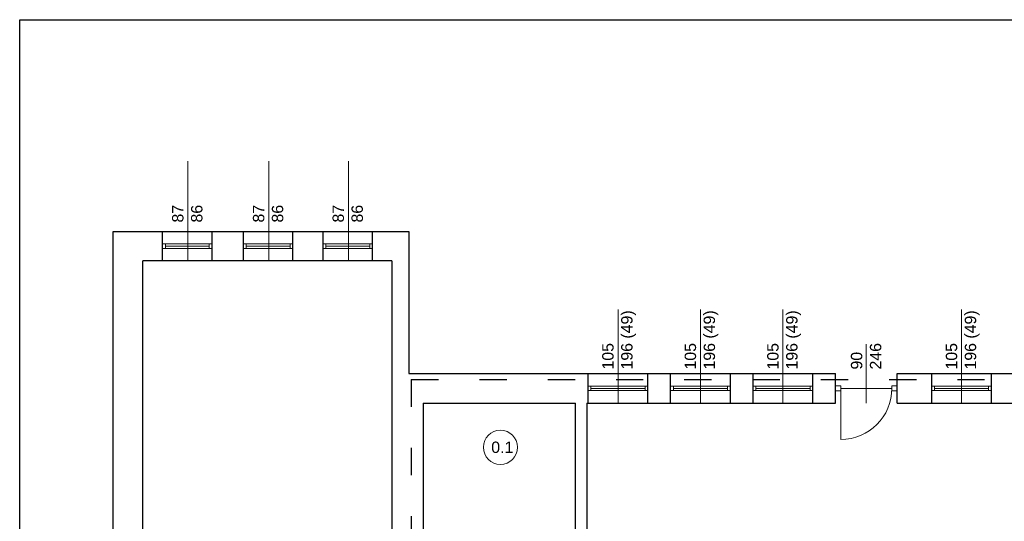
# Model space of a CAD drawing. Header units: millimetres. Extents: x 2341 to 31069, y -7915 to 10644.
# Tile 34 of 105: x 2341 to 4072, y 9762 to 10644. Entities that reach past the tile are written whole.
import ezdxf

# ---------------------------------------------------------------- set-up
doc = ezdxf.new("R2010")
doc.units = ezdxf.units.MM
doc.linetypes.add('ACAD_ISO03W100', pattern=[30, 12, -18])
for name, color, linetype, lineweight in [('opisy', 5, 'Continuous', 5), ('stolarka', 3, 'Continuous', 9), ('ściany nośne', 1, 'Continuous', 25)]:
    doc.layers.add(name, color=color, linetype=linetype, lineweight=lineweight)
doc.styles.get("Standard").update_dxf_attribs({"font": 'ARIAL.TTF'})

msp = doc.modelspace()

# ---------------------------------------------------------------- linework, layer by layer
at = {"layer": 'opisy', "color": 7}
for p, q in [((2636.7, 10219.7), (2636.7, 10394.9)), ((2778.7, 10219.7), (2778.7, 10394.9)), ((2918.7, 10219.7), (2918.7, 10394.9)), ((3392.7, 9969.7), (3392.7, 10134.3)), ((3537.7, 9969.7), (3537.7, 10134.3)), ((3682.7, 9969.7), (3682.7, 10134.3)), ((3996.7, 9969.7), (3996.7, 10134.3)), ((3829.2, 9969.7), (3829.2, 10073.4))]:
    msp.add_line(p, q, dxfattribs=at)
at = {"layer": 'opisy', "color": 251}
msp.add_circle((3186, 9892.1), 30, dxfattribs=at)
at = {"layer": 'stolarka', "color": 7}
for p, q in [((2592.2, 10249.7), (2597.2, 10249.7)), ((2597.2, 10249.7), (2597.2, 10241.7)), ((2597.2, 10249.7), (2674.2, 10249.7)), ((2679.2, 10249.7), (2674.2, 10249.7)), ((2674.2, 10249.7), (2674.2, 10241.7)), ((2734.2, 10249.7), (2739.2, 10249.7)), ((2739.2, 10249.7), (2739.2, 10241.7)), ((2739.2, 10249.7), (2816.2, 10249.7)), ((2821.2, 10249.7), (2816.2, 10249.7)), ((2816.2, 10249.7), (2816.2, 10241.7)), ((2874.2, 10249.7), (2879.2, 10249.7)), ((2879.2, 10249.7), (2879.2, 10241.7)), ((2879.2, 10249.7), (2956.2, 10249.7)), ((2961.2, 10249.7), (2956.2, 10249.7)), ((2956.2, 10249.7), (2956.2, 10241.7)), ((2597.2, 10241.7), (2592.2, 10241.7)), ((2597.2, 10245.7), (2674.2, 10245.7)), ((2597.2, 10241.7), (2674.2, 10241.7)), ((2674.2, 10241.7), (2679.2, 10241.7)), ((2739.2, 10241.7), (2734.2, 10241.7)), ((2739.2, 10245.7), (2816.2, 10245.7)), ((2739.2, 10241.7), (2816.2, 10241.7)), ((2816.2, 10241.7), (2821.2, 10241.7)), ((2879.2, 10241.7), (2874.2, 10241.7)), ((2879.2, 10245.7), (2956.2, 10245.7)), ((2879.2, 10241.7), (2956.2, 10241.7)), ((2956.2, 10241.7), (2961.2, 10241.7)), ((3340.2, 9999.7), (3345.2, 9999.7)), ((3345.2, 9991.7), (3340.2, 9991.7)), ((3345.2, 9999.7), (3345.2, 9991.7)), ((3345.2, 9999.7), (3440.2, 9999.7)), ((3345.2, 9995.7), (3440.2, 9995.7)), ((3345.2, 9991.7), (3440.2, 9991.7)), ((3445.2, 9999.7), (3440.2, 9999.7)), ((3440.2, 9999.7), (3440.2, 9991.7)), ((3440.2, 9991.7), (3445.2, 9991.7)), ((3485.2, 9999.7), (3490.2, 9999.7)), ((3490.2, 9991.7), (3485.2, 9991.7)), ((3490.2, 9999.7), (3490.2, 9991.7)), ((3490.2, 9999.7), (3585.2, 9999.7)), ((3490.2, 9995.7), (3585.2, 9995.7)), ((3490.2, 9991.7), (3585.2, 9991.7)), ((3590.2, 9999.7), (3585.2, 9999.7)), ((3585.2, 9999.7), (3585.2, 9991.7)), ((3585.2, 9991.7), (3590.2, 9991.7)), ((3630.2, 9999.7), (3635.2, 9999.7)), ((3635.2, 9991.7), (3630.2, 9991.7)), ((3635.2, 9999.7), (3635.2, 9991.7)), ((3635.2, 9999.7), (3730.2, 9999.7)), ((3635.2, 9995.7), (3730.2, 9995.7)), ((3635.2, 9991.7), (3730.2, 9991.7)), ((3735.2, 9999.7), (3730.2, 9999.7)), ((3730.2, 9999.7), (3730.2, 9991.7)), ((3730.2, 9991.7), (3735.2, 9991.7)), ((3784.2, 10000.2), (3775.2, 10000.2)), ((3784.2, 9991.2), (3775.2, 9991.2)), ((3784.2, 9991.2), (3784.2, 10000.2)), ((3784.2, 9995.7), (3874.2, 9995.7)), ((3784.2, 9995.7), (3784.2, 9905.7)), ((3874.2, 10000.2), (3883.2, 10000.2)), ((3874.2, 9991.2), (3874.2, 10000.2)), ((3874.2, 9991.2), (3883.2, 9991.2)), ((3944.2, 9999.7), (3949.2, 9999.7)), ((3949.2, 9991.7), (3944.2, 9991.7)), ((3949.2, 9999.7), (3949.2, 9991.7)), ((3949.2, 9999.7), (4044.2, 9999.7)), ((3949.2, 9995.7), (4044.2, 9995.7)), ((3949.2, 9991.7), (4044.2, 9991.7)), ((4049.2, 9999.7), (4044.2, 9999.7)), ((4044.2, 9999.7), (4044.2, 9991.7)), ((4044.2, 9991.7), (4049.2, 9991.7))]:
    msp.add_line(p, q, dxfattribs=at)
msp.add_lwpolyline([(3784.2, 9905.7, 0.411545), (3874.2, 9995.7)], format="xyb", dxfattribs=at)
at = {"layer": 'ściany nośne', "color": 0}
for p, q in [((2341, 7773.8), (2341, 10643.8)), ((2341, 10643.8), (7941, 10643.8))]:
    msp.add_line(p, q, dxfattribs=at)
at = {"layer": 'ściany nośne', "color": 7}
for p, q in [((2505.2, 9190.7), (2505.2, 10271.7)), ((2505.2, 10271.7), (2995.2, 10271.7)), ((2592.2, 10219.7), (2592.2, 10271.7)), ((2679.2, 10219.7), (2679.2, 10271.7)), ((2734.2, 10219.7), (2734.2, 10271.7)), ((2821.2, 10219.7), (2821.2, 10271.7)), ((2874.2, 10219.7), (2874.2, 10271.7)), ((2961.2, 10219.7), (2961.2, 10271.7)), ((2995.2, 10271.7), (3025.2, 10271.7)), ((3025.2, 10271.7), (3025.2, 10021.7)), ((2557.2, 9634.7), (2557.2, 10219.7)), ((2592.2, 10219.7), (2557.2, 10219.7)), ((2679.2, 10219.7), (2592.2, 10219.7)), ((2734.2, 10219.7), (2679.2, 10219.7)), ((2821.2, 10219.7), (2734.2, 10219.7)), ((2874.2, 10219.7), (2821.2, 10219.7)), ((2961.2, 10219.7), (2874.2, 10219.7)), ((2995.2, 10219.7), (2961.2, 10219.7)), ((2995.2, 10219.7), (2995.2, 9969.7)), ((3025.2, 10021.7), (3775.2, 10021.7)), ((3340.2, 9969.7), (3340.2, 10021.7)), ((3445.2, 9969.7), (3445.2, 10021.7)), ((3485.2, 9969.7), (3485.2, 10021.7)), ((3590.2, 9969.7), (3590.2, 10021.7)), ((3630.2, 9969.7), (3630.2, 10021.7)), ((3735.2, 9969.7), (3735.2, 10021.7)), ((3775.2, 9969.7), (3775.2, 10021.7)), ((3883.2, 10021.7), (4195.2, 10021.7)), ((3883.2, 9969.7), (3883.2, 10021.7)), ((3944.2, 9969.7), (3944.2, 10021.7)), ((4049.2, 9969.7), (4049.2, 10021.7)), ((2995.2, 9969.7), (2995.2, 9634.7)), ((3050.2, 9969.7), (3318.2, 9969.7)), ((3050.2, 9969.7), (3050.2, 9398)), ((3318.2, 9398), (3318.2, 9969.7)), ((3338.2, 9969.7), (3775.2, 9969.7)), ((3338.2, 9969.7), (3338.2, 9598.8)), ((3883.2, 9969.7), (4195.2, 9969.7))]:
    msp.add_line(p, q, dxfattribs=at)
at = {"layer": 'ściany nośne', "linetype": 'ACAD_ISO03W100', "ltscale": 4}
for q in [(3029.2, 9378.1), (5128.3, 10011.2)]:
    msp.add_line((3029.2, 10011.2), q, dxfattribs=at)

# ---------------------------------------------------------------- texts
at = {"layer": 'opisy', "color": 7, "char_height": 20, "attachment_point": 1, "rotation": 90}
for s, insert, width in [('87\\P86 ', (2608.9, 10287.2), 140.178), ('87\\P86 ', (2750.9, 10287.2), 140.178), ('87\\P86 ', (2890.9, 10287.2), 140.178), ('105\\P196 (49)', (3364.9, 10028.8), 104.913), ('105\\P196 (49)', (3509.9, 10028.8), 104.913), ('105\\P196 (49)', (3654.9, 10028.8), 104.913), ('105\\P196 (49)', (3968.9, 10028.8), 104.913), ('90\\P246', (3802.1, 10028.8), 6.698)]:
    msp.add_mtext(s, dxfattribs=dict(at, insert=insert, width=width))
at = {"layer": 'opisy', "color": 251, "insert": (3169.9, 9902.1), "char_height": 20, "width": 104.913, "attachment_point": 1}
msp.add_mtext('0.1', dxfattribs=at)

doc.saveas('drawing.dxf')
